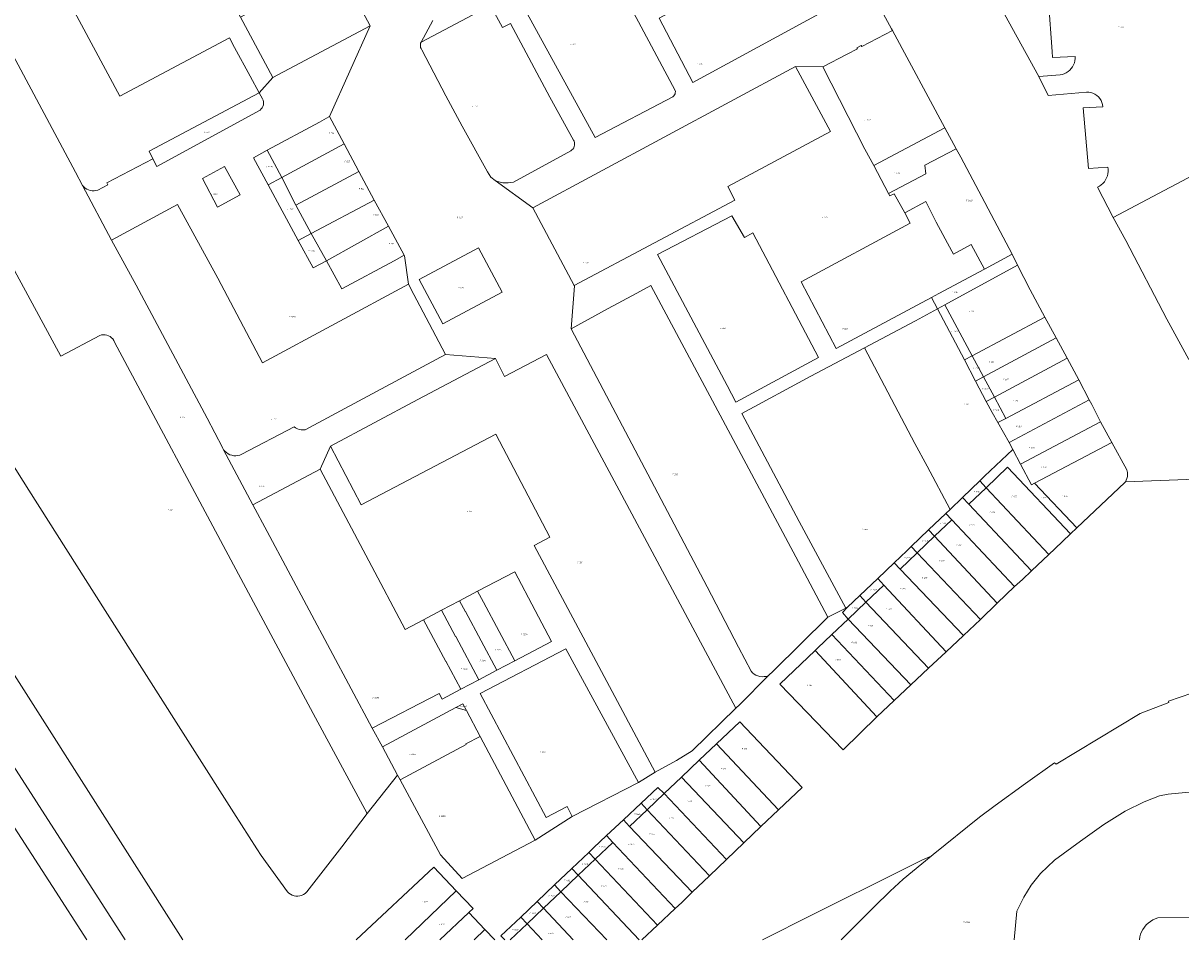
# Model space of a CAD drawing. Header units: metres. Extents: x 207466 to 209466, y 475780 to 477780.
# Tile 73 of 189: x 208473 to 208766, y 475780 to 476012. Entities that reach past the tile are written whole.
import ezdxf
from ezdxf.enums import TextEntityAlignment as Align

# ---------------------------------------------------------------- set-up
doc = ezdxf.new("R2010")
doc.units = ezdxf.units.M
doc.layers.get('0').update_dxf_attribs({"color": 253, "linetype": 'CONTINUOUS'})
doc.layers.add('B-WE-KG-GRENS_PERCEEL-GV', color=150, linetype='CONTINUOUS', lineweight=18)
doc.layers.add('B-WE-KG-GRENS_PERCEEL-S', color=150, linetype='CONTINUOUS', lineweight=25)
doc.styles.add('NLCS-ISO', font='NLCS-ISO.ttf')

# ---------------------------------------------------------------- blocks, each defined once
blk = doc.blocks.new('SKG-PERCEELNUMMER-SO')
at = {"style": 'NLCS-ISO', "oblique": 10, "flags": 1}
blk.add_attdef('GEMEENTECODE', text='', height=1.8, dxfattribs=at).set_placement((0, 2.6), align=Align.MIDDLE_CENTER)
at = {"style": 'NLCS-ISO', "oblique": 10}
blk.add_attdef('SECTIE', text='', height=1.8, dxfattribs=at).set_placement((-0.5, 0), align=Align.MIDDLE_RIGHT)
blk.add_attdef('PERCEELNUMMER', text='', height=1.8, dxfattribs=at).set_placement((0.5, 0), align=Align.MIDDLE_LEFT)

msp = doc.modelspace()

# ---------------------------------------------------------------- linework, layer by layer
at = {"layer": 'B-WE-KG-GRENS_PERCEEL-GV'}
for points in [[(208514.08, 476039.74), (208520.17, 476042.98), (208534.01, 476017.35), (208527.78, 476013.97), (208535.9, 475998.69), (208560.63, 476011.77), (208543.75, 476043.42), (208531.04, 476066.95), (208530.66, 476067.31), (208530.23, 476067.62), (208529.76, 476067.87), (208529.27, 476068.06), (208528.75, 476068.18), (208528.23, 476068.24), (208527.7, 476068.22), (208527.17, 476068.14), (208526.67, 476067.99), (208526.18, 476067.77), (208504.45, 476056.17), (208477.41, 476041.71), (208486.24, 476024.93)], [(208530.17, 475998.97), (208532.48, 475994.76), (208535.9, 475998.69), (208527.78, 476013.97), (208514.08, 476039.74), (208486.24, 476024.93), (208477.41, 476041.71), (208472.79, 476039.36), (208483.79, 476018.88), (208497.17, 475993.98), (208524.98, 476008.71), (208526.26, 476006.24)], [(208660.47, 476030.81), (208661.71, 476028.67), (208633.86, 476013.69), (208642.38, 475997.4), (208680.18, 476017.96), (208677.27, 476023.42), (208672.67, 476020.92), (208672.3, 476021.63), (208668.29, 476028.81), (208665.68, 476033.66)], [(208637.35, 475993.8), (208637.58, 475994.01), (208637.76, 475994.25), (208637.9, 475994.52), (208637.98, 475994.82), (208638.01, 475995.12), (208637.98, 475995.42), (208628.65, 476012.81), (208621.57, 476026.09), (208619.04, 476024.71), (208616.18, 476030.36), (208597.53, 476020.21), (208617.65, 475983.43)], [(208597.53, 476020.21), (208616.18, 476030.36), (208619.04, 476024.71), (208621.57, 476026.09), (208628.65, 476012.81), (208637.98, 475995.42), (208638.01, 475995.12), (208637.98, 475994.82), (208637.9, 475994.52), (208637.76, 475994.25), (208637.58, 475994.01), (208637.35, 475993.8), (208617.65, 475983.43)], [(208573.69, 476005.69), (208579.82, 475994), (208583.98, 475986.31), (208590.37, 475974.77), (208591.23, 475973.37), (208592.27, 475972.55), (208592.91, 475972.31), (208593.57, 475972.13), (208594.24, 475972.01), (208594.92, 475971.95), (208595.6, 475971.95), (208596.28, 475972.02), (208596.95, 475972.14), (208611.5, 475980.1), (208611.78, 475980.3), (208612.03, 475980.54), (208612.23, 475980.83), (208612.37, 475981.15), (208612.45, 475981.48), (208612.46, 475981.83), (208612.42, 475982.17), (208612.3, 475982.5), (208612.14, 475982.81), (208606.16, 475993.72), (208596.22, 476012.35), (208594.18, 476011.35), (208591.11, 476016.91), (208573.54, 476007.67), (208573.41, 476007.34), (208573.35, 476007), (208573.35, 476006.66), (208573.4, 476006.32), (208573.52, 476005.99)], [(208488.01, 475970.93), (208487.69, 475971.29), (208495.07, 475957.45), (208511.8, 475966.52), (208521.97, 475947.82), (208533.36, 475926.36), (208570.33, 475946.3), (208569.33, 475953.46), (208569.25, 475953.6), (208566.7, 475952.23), (208553.44, 475945.07), (208549.57, 475952.24), (208546.14, 475950.4), (208542.37, 475957.38), (208534.77, 475971.46), (208531.05, 475978.35), (208534.52, 475980.23), (208547.73, 475987.36), (208550.15, 475988.7), (208550.31, 475988.78), (208560.63, 476011.77), (208535.9, 475998.69), (208532.48, 475994.76), (208533.33, 475993.25), (208533.49, 475992.89), (208533.58, 475992.51), (208533.6, 475992.11), (208533.54, 475991.72), (208533.42, 475991.35), (208533.24, 475991), (208532.99, 475990.69), (208532.7, 475990.43), (208506.55, 475976.12), (208505.52, 475978.07), (208493.88, 475971.97), (208494.15, 475971.49), (208491.55, 475970.12), (208491.09, 475970), (208490.61, 475969.95), (208490.14, 475969.96), (208489.67, 475970.03), (208489.21, 475970.17), (208488.77, 475970.37), (208488.37, 475970.62)], [(208675.37, 476001.39), (208686.03, 475980.54), (208688.27, 475976.34), (208706.27, 475985.95), (208693, 476010.62), (208685.26, 476006.51), (208685.07, 476006.8), (208683.98, 476006.22), (208684.18, 476005.91), (208681.57, 476004.56)], [(208612.33, 475945.97), (208653.04, 475967.6), (208651.28, 475971.05), (208677.36, 475984.99), (208668.41, 476001.47), (208601.85, 475965.61)], [(208612.41, 475945.84), (208611.57, 475934.98), (208620.95, 475940.1), (208628.19, 475943.97), (208631.8, 475945.97), (208650.04, 475911.85), (208669.2, 475875.89), (208676.65, 475861.91), (208681.2, 475864.13), (208669.4, 475886.12), (208654.88, 475913.49), (208672.36, 475922.94), (208685.93, 475930.13), (208698.9, 475937.01), (208704.43, 475940.02), (208702.89, 475942.87), (208678.75, 475929.98), (208669.89, 475946.91), (208697.54, 475961.75), (208696.13, 475964.36), (208693.5, 475969.19), (208692.38, 475968.64), (208692.06, 475969.24), (208688.27, 475976.34), (208686.03, 475980.54), (208675.37, 476001.39), (208668.41, 476001.47), (208677.36, 475984.99), (208651.28, 475971.05), (208653.04, 475967.6), (208612.33, 475945.97)], [(208532.48, 475994.76), (208504.55, 475979.99), (208505.52, 475978.07), (208506.55, 475976.12), (208532.7, 475990.43), (208532.99, 475990.69), (208533.24, 475991), (208533.42, 475991.35), (208533.54, 475991.72), (208533.6, 475992.11), (208533.58, 475992.51), (208533.49, 475992.89), (208533.33, 475993.25)], [(208538.24, 475973.34), (208554.03, 475981.83), (208550.31, 475988.78), (208550.15, 475988.7), (208547.73, 475987.36), (208534.52, 475980.23)], [(208706.27, 475985.95), (208688.27, 475976.34), (208692.06, 475969.24), (208701.51, 475974.28), (208701.27, 475976.42), (208709.14, 475980.62)], [(208531.05, 475978.35), (208534.77, 475971.46), (208538.24, 475973.34), (208534.52, 475980.23)], [(208554.03, 475981.83), (208538.24, 475973.34), (208541.79, 475966.31), (208557.78, 475974.84)], [(208696.13, 475964.36), (208701.45, 475967.21), (208704.09, 475962.03), (208708.08, 475954.64), (208708.5, 475953.86), (208712.94, 475956.32), (208716.33, 475950.05), (208723.41, 475953.89), (208710.32, 475978.44), (208709.14, 475980.62), (208701.27, 475976.42), (208701.51, 475974.28), (208692.06, 475969.24), (208692.38, 475968.64), (208693.5, 475969.19)], [(208527.68, 475968.92), (208523.72, 475976.08), (208518.11, 475973.07), (208521.91, 475965.83)], [(208521.91, 475965.83), (208518.11, 475973.07), (208523.72, 475976.08), (208527.68, 475968.92)], [(208534.77, 475971.46), (208542.37, 475957.38), (208545.67, 475959.15), (208541.79, 475966.31), (208538.24, 475973.34)], [(208557.78, 475974.84), (208541.79, 475966.31), (208545.67, 475959.15), (208561.66, 475967.57)], [(208561.66, 475967.57), (208545.67, 475959.15), (208549.57, 475952.24), (208565.23, 475960.99)], [(208523.47, 475904.33), (208523.79, 475903.93), (208524.17, 475903.59), (208524.59, 475903.29), (208525.05, 475903.06), (208525.54, 475902.9), (208526.04, 475902.81), (208526.55, 475902.79), (208527.06, 475902.85), (208527.56, 475902.98), (208528.04, 475903.18), (208541.31, 475910.13), (208541.72, 475909.85), (208542.16, 475909.63), (208542.63, 475909.47), (208543.12, 475909.37), (208543.61, 475909.34), (208544.11, 475909.38), (208558.79, 475917.24), (208579.69, 475928.5), (208575.57, 475936.34), (208571.65, 475943.65), (208570.33, 475946.3), (208533.36, 475926.36), (208521.97, 475947.82), (208511.8, 475966.52), (208495.07, 475957.45), (208501.26, 475946.07), (208519.25, 475912.32), (208523.16, 475904.87), (208523.3, 475904.6)], [(208696.13, 475964.36), (208697.54, 475961.75), (208669.89, 475946.91), (208678.75, 475929.98), (208702.89, 475942.87), (208704.77, 475943.9), (208716.33, 475950.05), (208712.94, 475956.32), (208708.5, 475953.86), (208708.08, 475954.64), (208704.09, 475962.03), (208701.45, 475967.21)], [(208651.13, 475920.61), (208653.34, 475916.39), (208674.29, 475927.71), (208657.65, 475959.26), (208655.49, 475958.15), (208652.34, 475963.61), (208633.42, 475953.82)], [(208651.13, 475920.61), (208633.42, 475953.82), (208652.34, 475963.61), (208655.49, 475958.15), (208657.65, 475959.26), (208674.29, 475927.71), (208653.34, 475916.39)], [(208542.37, 475957.38), (208546.14, 475950.4), (208549.57, 475952.24), (208545.67, 475959.15)], [(208565.23, 475960.99), (208549.57, 475952.24), (208553.44, 475945.07), (208566.7, 475952.23), (208569.25, 475953.6)], [(208594.05, 475944.29), (208588.08, 475955.48), (208573.04, 475947.45), (208579.01, 475936.27)], [(208579.01, 475936.27), (208573.04, 475947.45), (208588.08, 475955.48), (208594.05, 475944.29)], [(208702.89, 475942.87), (208704.43, 475940.02), (208706.34, 475941.05), (208724.73, 475951.09), (208723.41, 475953.89), (208716.33, 475950.05), (208704.77, 475943.9)], [(208706.34, 475941.05), (208713.27, 475928.14), (208731.68, 475937.96), (208727.98, 475944.81), (208724.73, 475951.09)], [(208657.18, 475848.17), (208657.55, 475847.79), (208657.97, 475847.46), (208658.43, 475847.2), (208658.93, 475847), (208659.44, 475846.86), (208659.97, 475846.79), (208660.5, 475846.8), (208661.03, 475846.87), (208661.54, 475847.01), (208662.83, 475848.31), (208676.65, 475861.91), (208669.2, 475875.89), (208650.04, 475911.85), (208631.8, 475945.97), (208628.19, 475943.97), (208620.95, 475940.1), (208611.57, 475934.98), (208631.85, 475896.5), (208646.03, 475869.53), (208654, 475854.25)], [(208711.26, 475927.07), (208713.27, 475928.14), (208706.34, 475941.05), (208704.43, 475940.02)], [(208704.43, 475940.02), (208698.9, 475937.01), (208685.93, 475930.13), (208698.67, 475905.88), (208701.8, 475900.13), (208707.62, 475889.2), (208710.75, 475892.21), (208715.14, 475896.43), (208716.34, 475897.59), (208723.55, 475904.37), (208722.58, 475906.12), (208719.74, 475911.2), (208718.33, 475913.72), (208716.82, 475916.57), (208714.12, 475921.67), (208711.26, 475927.07)], [(208713.27, 475928.14), (208716.15, 475922.77), (208734.54, 475932.66), (208731.68, 475937.96)], [(208716.15, 475922.77), (208718.88, 475917.67), (208737.33, 475927.5), (208734.54, 475932.66)], [(208702.2, 475883.99), (208706.57, 475888.19), (208707.62, 475889.2), (208701.8, 475900.13), (208698.67, 475905.88), (208685.93, 475930.13), (208672.36, 475922.94), (208654.88, 475913.49), (208669.4, 475886.12), (208681.2, 475864.13), (208681.62, 475864.37), (208684.74, 475867.33), (208689.29, 475871.65), (208693.5, 475875.66), (208696.67, 475878.68), (208697.8, 475879.76)], [(208523.47, 475904.33), (208530.87, 475890.35), (208547.94, 475899.39), (208550.6, 475905.25), (208572.73, 475917.01), (208592.36, 475927.42), (208579.69, 475928.5), (208558.79, 475917.24), (208544.11, 475909.38), (208543.61, 475909.34), (208543.12, 475909.37), (208542.63, 475909.47), (208542.16, 475909.63), (208541.72, 475909.85), (208541.31, 475910.13), (208528.04, 475903.18), (208527.56, 475902.98), (208527.06, 475902.85), (208526.55, 475902.79), (208526.04, 475902.81), (208525.54, 475902.9), (208525.05, 475903.06), (208524.59, 475903.29), (208524.17, 475903.59), (208523.79, 475903.93)], [(208550.6, 475905.25), (208558.33, 475890.33), (208592.49, 475908.29), (208606.18, 475882.16), (208602.19, 475880.02), (208618.6, 475849.41), (208632.85, 475822.62), (208638.31, 475825.55), (208642.24, 475828.03), (208653.32, 475838.8), (208624.38, 475892.81), (208605.3, 475928.45), (208594.64, 475922.85), (208592.36, 475927.42), (208572.73, 475917.01)], [(208714.12, 475921.67), (208716.15, 475922.77), (208713.27, 475928.14), (208711.26, 475927.07)], [(208737.33, 475927.5), (208718.88, 475917.67), (208721.77, 475912.27), (208740.27, 475922.06)], [(208716.82, 475916.57), (208718.88, 475917.67), (208716.15, 475922.77), (208714.12, 475921.67)], [(208740.27, 475922.06), (208721.77, 475912.27), (208719.74, 475911.2), (208722.58, 475906.12), (208742.93, 475916.97)], [(208719.74, 475911.2), (208721.77, 475912.27), (208718.88, 475917.67), (208716.82, 475916.57), (208718.33, 475913.72)], [(208742.93, 475916.97), (208722.58, 475906.12), (208723.55, 475904.37), (208725.51, 475900.7), (208745.8, 475911.42), (208743.54, 475915.79)], [(208745.8, 475911.42), (208725.51, 475900.7), (208728.3, 475895.44), (208729.02, 475895.82), (208748.61, 475906.19)], [(208561.14, 475833.73), (208563.77, 475829.02), (208582.37, 475838.95), (208584.11, 475839.88), (208585.01, 475838.18), (208588.49, 475831.61), (208602.42, 475805.35), (208611.83, 475811.35), (208610.58, 475813.92), (208605.2, 475811.09), (208588.49, 475842.49), (208610.22, 475853.84), (208628.65, 475819.99), (208632.85, 475822.62), (208618.6, 475849.41), (208602.19, 475880.02), (208606.18, 475882.16), (208592.49, 475908.29), (208558.33, 475890.33), (208550.6, 475905.25), (208547.94, 475899.39), (208560.27, 475876.16), (208569.48, 475858.78), (208574.13, 475861.22), (208578.7, 475863.63), (208583.28, 475866.03), (208587.86, 475868.44), (208597.25, 475873.36), (208602.47, 475863.56), (208606.57, 475855.71), (208597.31, 475850.83), (208592.74, 475848.42), (208588.17, 475846), (208583.59, 475843.59), (208578.84, 475841.09), (208578.14, 475842.53)], [(208752.61, 475898.51), (208752.46, 475899.23), (208748.61, 475906.19), (208729.02, 475895.82), (208739.73, 475884.53), (208751.91, 475896.01), (208752.08, 475896.14), (208752.31, 475896.58), (208752.48, 475897.04), (208752.59, 475897.52), (208752.63, 475898.02)], [(208739.73, 475884.53), (208729.02, 475895.82), (208728.3, 475895.44), (208725.51, 475900.7), (208723.55, 475904.37), (208716.34, 475897.59), (208715.14, 475896.43), (208716.76, 475894.7), (208722.18, 475899.86), (208738.17, 475882.99)], [(208732.7, 475877.8), (208734.22, 475879.22), (208738.17, 475882.99), (208722.18, 475899.86), (208716.76, 475894.7)], [(208530.87, 475890.35), (208534.52, 475883.63), (208561.14, 475833.73), (208578.14, 475842.53), (208578.84, 475841.09), (208583.59, 475843.59), (208579.8, 475850.69), (208579.76, 475850.68), (208574.13, 475861.22), (208569.48, 475858.78), (208560.27, 475876.16), (208547.94, 475899.39)], [(208710.75, 475892.21), (208712.35, 475890.51), (208716.76, 475894.7), (208715.14, 475896.43)], [(208728.27, 475873.6), (208732.7, 475877.8), (208716.76, 475894.7), (208712.35, 475890.51)], [(208708.11, 475886.55), (208723.96, 475869.64), (208725.96, 475871.44), (208728.27, 475873.6), (208712.35, 475890.51), (208710.75, 475892.21), (208707.62, 475889.2), (208706.57, 475888.19)], [(208702.2, 475883.99), (208703.72, 475882.37), (208708.11, 475886.55), (208706.57, 475888.19)], [(208719.57, 475865.45), (208723.96, 475869.64), (208708.11, 475886.55), (208703.72, 475882.37)], [(208697.8, 475879.76), (208699.32, 475878.17), (208703.72, 475882.37), (208702.2, 475883.99)], [(208715.34, 475861.28), (208719.57, 475865.45), (208703.72, 475882.37), (208699.32, 475878.17)], [(208693.5, 475875.66), (208695.01, 475874.07), (208699.32, 475878.17), (208697.8, 475879.76), (208696.67, 475878.68)], [(208715.34, 475861.28), (208699.32, 475878.17), (208695.01, 475874.07), (208711.04, 475857.25)], [(208711.04, 475857.25), (208695.01, 475874.07), (208693.5, 475875.66), (208689.29, 475871.65), (208690.81, 475870.03), (208706.64, 475853.12)], [(208587.86, 475868.44), (208589.33, 475865.7), (208589.36, 475865.72), (208597.31, 475850.83), (208606.57, 475855.71), (208602.47, 475863.56), (208597.25, 475873.36)], [(208684.74, 475867.33), (208686.29, 475865.7), (208690.81, 475870.03), (208689.29, 475871.65)], [(208583.28, 475866.03), (208584.76, 475863.27), (208584.8, 475863.29), (208592.74, 475848.42), (208597.31, 475850.83), (208589.36, 475865.72), (208589.33, 475865.7), (208587.86, 475868.44)], [(208686.29, 475865.7), (208702.15, 475848.91), (208706.64, 475853.12), (208690.81, 475870.03)], [(208578.7, 475863.63), (208582.25, 475856.99), (208582.3, 475857), (208588.17, 475846), (208592.74, 475848.42), (208584.8, 475863.29), (208584.76, 475863.27), (208583.28, 475866.03)], [(208681.62, 475864.37), (208680.39, 475863.1), (208681.81, 475861.41), (208686.29, 475865.7), (208684.74, 475867.33)], [(208697.72, 475844.76), (208700.65, 475847.51), (208702.15, 475848.91), (208686.29, 475865.7), (208681.81, 475861.41)], [(208574.13, 475861.22), (208579.76, 475850.68), (208579.8, 475850.69), (208583.59, 475843.59), (208588.17, 475846), (208582.3, 475857), (208582.25, 475856.99), (208578.7, 475863.63)], [(208693.43, 475840.72), (208697.72, 475844.76), (208681.81, 475861.41), (208677.69, 475857.46)], [(208689.09, 475836.58), (208693.43, 475840.72), (208677.69, 475857.46), (208674.05, 475853.99), (208673.42, 475853.4)], [(208628.65, 475819.99), (208610.22, 475853.84), (208588.49, 475842.49), (208605.2, 475811.09), (208610.58, 475813.92), (208611.83, 475811.35)], [(208673.42, 475853.4), (208664.51, 475844.9), (208680.51, 475828.28), (208689.09, 475836.58)], [(208584.94, 475829.6), (208584.85, 475829.77), (208588.49, 475831.61), (208585.01, 475838.18), (208582.37, 475838.95), (208563.77, 475829.02), (208567.56, 475821.83), (208568.2, 475820.64)], [(208582.37, 475838.95), (208585.01, 475838.18), (208584.11, 475839.88)], [(208648.39, 475829.74), (208664.16, 475813.06), (208670.11, 475818.74), (208654.3, 475835.34)], [(208584.94, 475829.6), (208568.2, 475820.64), (208578.48, 475801.6), (208583.93, 475795.66), (208602.42, 475805.35), (208588.49, 475831.61), (208584.85, 475829.77)], [(208644.02, 475825.59), (208659.69, 475808.79), (208664.16, 475813.06), (208648.39, 475829.74)], [(208639.53, 475821.34), (208655.36, 475804.66), (208659.69, 475808.79), (208644.02, 475825.59)], [(208635.17, 475817.2), (208650.93, 475800.42), (208655.36, 475804.66), (208639.53, 475821.34)], [(208629.28, 475814.72), (208630.84, 475813.07), (208635.17, 475817.2), (208633.56, 475818.73)], [(208624.8, 475810.51), (208626.39, 475808.84), (208630.84, 475813.07), (208629.28, 475814.72)], [(208646.66, 475796.34), (208650.93, 475800.42), (208635.17, 475817.2), (208630.84, 475813.07)], [(208642.25, 475792.13), (208646.66, 475796.34), (208630.84, 475813.07), (208626.39, 475808.84)], [(208622.16, 475804.79), (208637.93, 475788.03), (208639.59, 475789.58), (208642.25, 475792.13), (208626.39, 475808.84), (208624.8, 475810.51), (208620.55, 475806.51)], [(208616.02, 475802.25), (208617.66, 475800.53), (208622.16, 475804.79), (208620.55, 475806.51), (208617.24, 475803.41)], [(208633.47, 475783.83), (208637.93, 475788.03), (208622.16, 475804.79), (208617.66, 475800.53)], [(208611.72, 475798.16), (208613.35, 475796.44), (208617.66, 475800.53), (208616.02, 475802.25)], [(208607.35, 475794.01), (208608.98, 475792.29), (208613.35, 475796.44), (208611.72, 475798.16)], [(208602.92, 475789.8), (208604.54, 475788.08), (208608.98, 475792.29), (208607.35, 475794.01)], [(208598.78, 475785.85), (208600.39, 475784.15), (208604.54, 475788.08), (208602.92, 475789.8)]]:
    msp.add_lwpolyline(points, close=True, dxfattribs=at)
for points in [[(208543.75, 476043.42), (208560.63, 476011.77), (208550.31, 475988.78), (208554.03, 475981.83), (208557.78, 475974.84), (208561.66, 475967.57), (208565.23, 475960.99), (208569.25, 475953.6), (208569.33, 475953.46), (208570.33, 475946.3), (208571.65, 475943.65), (208575.57, 475936.34), (208579.69, 475928.5), (208592.36, 475927.42), (208594.64, 475922.85), (208605.3, 475928.45), (208624.38, 475892.81), (208653.32, 475838.8), (208654.35, 475839.74), (208661.54, 475847.01), (208661.03, 475846.87), (208660.5, 475846.8), (208659.97, 475846.79), (208659.44, 475846.86), (208658.93, 475847), (208658.43, 475847.2), (208657.97, 475847.46), (208657.55, 475847.79), (208657.18, 475848.17), (208654, 475854.25), (208646.03, 475869.53), (208631.85, 475896.5), (208611.57, 475934.98), (208612.41, 475945.84), (208612.33, 475945.97), (208601.85, 475965.61), (208592.27, 475972.55), (208591.23, 475973.37), (208590.37, 475974.77), (208583.98, 475986.31), (208579.82, 475994), (208573.69, 476005.69), (208573.52, 476005.99), (208573.4, 476006.32), (208573.35, 476006.66), (208573.35, 476007), (208573.41, 476007.34), (208573.54, 476007.67), (208576.47, 476013.12)], [(208466.01, 476011.68), (208485.87, 475974.7), (208487.69, 475971.29), (208488.01, 475970.93), (208488.37, 475970.62), (208488.77, 475970.37), (208489.21, 475970.17), (208489.67, 475970.03), (208490.14, 475969.96), (208490.61, 475969.95), (208491.09, 475970), (208491.55, 475970.12), (208494.15, 475971.49), (208493.88, 475971.97), (208505.52, 475978.07), (208504.55, 475979.99), (208532.48, 475994.76), (208530.17, 475998.97), (208526.26, 476006.24), (208524.98, 476008.71), (208497.17, 475993.98), (208483.79, 476018.88), (208472.79, 476039.36), (208455.86, 476030.34)], [(208576.47, 476013.12), (208573.54, 476007.67), (208591.11, 476016.91), (208594.18, 476011.35), (208596.22, 476012.35), (208606.16, 475993.72), (208612.14, 475982.81), (208612.3, 475982.5), (208612.42, 475982.17), (208612.46, 475981.83), (208612.45, 475981.48), (208612.37, 475981.15), (208612.23, 475980.83), (208612.03, 475980.54), (208611.78, 475980.3), (208611.5, 475980.1), (208596.95, 475972.14), (208596.28, 475972.02), (208595.6, 475971.95), (208594.92, 475971.95), (208594.24, 475972.01), (208593.57, 475972.13), (208592.91, 475972.31), (208592.27, 475972.55), (208601.85, 475965.61), (208668.41, 476001.47), (208675.37, 476001.39), (208681.57, 476004.56), (208684.18, 476005.91), (208683.98, 476006.22), (208685.07, 476006.8), (208685.26, 476006.51), (208693, 476010.62), (208692.79, 476011.01), (208684.07, 476027.09)], [(208684.07, 476027.09), (208692.79, 476011.01), (208693, 476010.62), (208706.27, 475985.95), (208709.14, 475980.62), (208710.32, 475978.44), (208723.41, 475953.89), (208724.73, 475951.09), (208727.98, 475944.81), (208731.68, 475937.96), (208734.54, 475932.66), (208737.33, 475927.5), (208740.27, 475922.06), (208742.93, 475916.97), (208743.54, 475915.79), (208745.8, 475911.42), (208748.61, 475906.19), (208752.46, 475899.23), (208752.61, 475898.51), (208752.63, 475898.02), (208752.59, 475897.52), (208752.48, 475897.04), (208752.31, 475896.58), (208752.08, 475896.14), (208771.99, 475896.95)], [(208680.18, 476017.96), (208642.38, 475997.4), (208633.86, 476013.69)], [(208721.42, 476014.75), (208730.1, 475998.93), (208735.54, 475999.34), (208736.08, 475999.45), (208736.6, 475999.62), (208737.1, 475999.86), (208737.57, 476000.16), (208737.99, 476000.52), (208738.36, 476000.92), (208738.68, 476001.38), (208738.94, 476001.86), (208739.14, 476002.38), (208739.27, 476002.92), (208739.33, 476003.47), (208739.32, 476004.02), (208733.64, 476003.76), (208733.55, 476005.27), (208732.6, 476017.9)], [(208732.6, 476017.9), (208733.55, 476005.27), (208733.64, 476003.76), (208739.32, 476004.02), (208739.33, 476003.47), (208739.27, 476002.92), (208739.14, 476002.38), (208738.94, 476001.86), (208738.68, 476001.38), (208738.36, 476000.92), (208737.99, 476000.52), (208737.57, 476000.16), (208737.1, 475999.86), (208736.6, 475999.62), (208736.08, 475999.45), (208735.54, 475999.34), (208730.1, 475998.93), (208732.53, 475994.07), (208742.22, 475994.97), (208742.78, 475994.95), (208743.33, 475994.86), (208743.86, 475994.68), (208744.37, 475994.44), (208744.83, 475994.12), (208745.25, 475993.75), (208745.61, 475993.33), (208745.91, 475992.85), (208746.14, 475992.34), (208746.3, 475991.81), (208746.38, 475991.25), (208741.38, 475990.98), (208742.7, 475975.6), (208747.6, 475975.97), (208747.68, 475975.41), (208747.69, 475974.85), (208747.64, 475974.29), (208747.51, 475973.74), (208747.32, 475973.22), (208747.06, 475972.71), (208746.75, 475972.25), (208746.38, 475971.82), (208745.96, 475971.45), (208745.5, 475971.13), (208745, 475970.86), (208748.95, 475963.21), (208777.92, 475978.44)], [(208768.16, 475927.18), (208762.55, 475937.45), (208752.19, 475957.34), (208748.95, 475963.21), (208745, 475970.86), (208745.5, 475971.13), (208745.96, 475971.45), (208746.38, 475971.82), (208746.75, 475972.25), (208747.06, 475972.71), (208747.32, 475973.22), (208747.51, 475973.74), (208747.64, 475974.29), (208747.69, 475974.85), (208747.68, 475975.41), (208747.6, 475975.97), (208742.7, 475975.6), (208741.38, 475990.98), (208746.38, 475991.25), (208746.3, 475991.81), (208746.14, 475992.34), (208745.91, 475992.85), (208745.61, 475993.33), (208745.25, 475993.75), (208744.83, 475994.12), (208744.37, 475994.44), (208743.86, 475994.68), (208743.33, 475994.86), (208742.78, 475994.95), (208742.22, 475994.97), (208732.53, 475994.07), (208730.1, 475998.93), (208721.42, 476014.75)], [(208465.39, 475959), (208482.17, 475928.06), (208492.07, 475933.3), (208492.51, 475933.42), (208492.96, 475933.47), (208493.42, 475933.46), (208493.86, 475933.37), (208494.29, 475933.22), (208494.68, 475933), (208495.04, 475932.72), (208495.36, 475932.39), (208495.61, 475932.02), (208495.81, 475931.61), (208526, 475875.15), (208546.73, 475836.37), (208559.84, 475812.08), (208567.56, 475821.83), (208563.77, 475829.02), (208561.14, 475833.73), (208534.52, 475883.63), (208530.87, 475890.35), (208523.47, 475904.33), (208523.3, 475904.6), (208523.16, 475904.87), (208519.25, 475912.32), (208501.26, 475946.07), (208495.07, 475957.45), (208487.69, 475971.29), (208485.87, 475974.7), (208466.01, 476011.68)], [(208777.92, 475978.44), (208748.95, 475963.21), (208752.19, 475957.34), (208762.55, 475937.45), (208768.16, 475927.18)], [(208458.36, 475918.92), (208474.07, 475894.07), (208493.43, 475863.58), (208526.08, 475812.32), (208531.91, 475803.12), (208532.96, 475801.46), (208539.66, 475792.27), (208540.01, 475791.93), (208540.41, 475791.65), (208540.85, 475791.43), (208541.31, 475791.27), (208541.8, 475791.19), (208542.29, 475791.17), (208542.77, 475791.23), (208543.24, 475791.36), (208543.69, 475791.56), (208544.11, 475791.82), (208544.48, 475792.14), (208544.56, 475792.24), (208553.4, 475803.63), (208559.84, 475812.08), (208546.73, 475836.37), (208526, 475875.15), (208495.81, 475931.61), (208495.61, 475932.02), (208495.36, 475932.39), (208495.04, 475932.72), (208494.68, 475933), (208494.29, 475933.22), (208493.86, 475933.37), (208493.42, 475933.46), (208492.96, 475933.47), (208492.51, 475933.42), (208492.07, 475933.3), (208482.17, 475928.06), (208465.39, 475959)], [(208771.99, 475896.95), (208752.08, 475896.14), (208751.91, 475896.01), (208739.73, 475884.53), (208738.17, 475882.99), (208734.22, 475879.22), (208732.7, 475877.8), (208728.27, 475873.6), (208725.96, 475871.44), (208723.96, 475869.64), (208719.57, 475865.45), (208715.34, 475861.28), (208711.04, 475857.25), (208706.64, 475853.12), (208702.15, 475848.91), (208700.65, 475847.51), (208697.72, 475844.76), (208693.43, 475840.72), (208689.09, 475836.58), (208680.51, 475828.28), (208664.51, 475844.9), (208673.42, 475853.4), (208674.05, 475853.99), (208677.69, 475857.46), (208681.81, 475861.41), (208680.39, 475863.1), (208681.62, 475864.37), (208681.2, 475864.13), (208676.65, 475861.91), (208662.83, 475848.31), (208661.54, 475847.01), (208654.35, 475839.74), (208653.32, 475838.8), (208642.24, 475828.03), (208638.31, 475825.55), (208632.85, 475822.62), (208628.65, 475819.99), (208611.83, 475811.35), (208602.42, 475805.35), (208583.93, 475795.66), (208578.48, 475801.6), (208568.2, 475820.64), (208567.56, 475821.83), (208559.84, 475812.08), (208553.4, 475803.63), (208544.56, 475792.24), (208544.48, 475792.14), (208544.11, 475791.82), (208543.69, 475791.56), (208543.24, 475791.36), (208542.77, 475791.23), (208542.29, 475791.17), (208541.8, 475791.19), (208541.31, 475791.27), (208540.85, 475791.43), (208540.41, 475791.65), (208540.01, 475791.93), (208539.66, 475792.27), (208532.96, 475801.46), (208531.91, 475803.12), (208526.08, 475812.32), (208493.43, 475863.58), (208474.07, 475894.07), (208458.36, 475918.92)], [(208284.42, 475805.49), (208283.96, 475806.35), (208295.09, 475813.59), (208295.26, 475813.7), (208299.21, 475807.01), (208302.17, 475805.75), (208374.38, 475851.86), (208373.99, 475855.25), (208374.54, 475855.57), (208437.72, 475895.9), (208438.9, 475896.63), (208513.09, 475780.08)], [(208513.09, 475780.08), (208438.9, 475896.63)], [(208367.06, 475831.24), (208386.92, 475843.76), (208406.91, 475856.52), (208419.02, 475864.19), (208431.45, 475872.04), (208432.43, 475872.37), (208433.1, 475872.59), (208433.79, 475872.74), (208434.48, 475872.82), (208435.19, 475872.82), (208435.89, 475872.76), (208436.58, 475872.62), (208437.25, 475872.42), (208437.9, 475872.15), (208438.52, 475871.81), (208439.1, 475871.41), (208439.64, 475870.96), (208440.13, 475870.46), (208440.57, 475869.9), (208440.94, 475869.31), (208445.16, 475863), (208456.33, 475845.6), (208476.03, 475815.09), (208498.52, 475780.08)], [(208300.05, 475780.08), (208305.74, 475783.68), (208307.93, 475785.09), (208315.98, 475790.23), (208331.23, 475799.86), (208334.42, 475801.89), (208364.48, 475820.99), (208400.75, 475844.05), (208433.97, 475865.36), (208459.81, 475824.88), (208480.12, 475793.58), (208488.78, 475780.08)], [(208488.78, 475780.08), (208480.12, 475793.58), (208459.81, 475824.88), (208433.97, 475865.36), (208400.75, 475844.05), (208364.48, 475820.99), (208334.42, 475801.89), (208334.07, 475800.65), (208334.08, 475800.55), (208338.5, 475793.3), (208347.09, 475780.08)], [(208498.52, 475780.08), (208476.03, 475815.09), (208456.33, 475845.6)], [(208660.11, 475780.08), (208672.8, 475786.51), (208695.61, 475797.87), (208700.46, 475800.29), (208702.85, 475801.3), (208703.38, 475801.73), (208715.07, 475811.22), (208719.03, 475814.17), (208726.78, 475819.75), (208734.15, 475824.95), (208734.56, 475824.58), (208755.8, 475837.46), (208763.07, 475840.25), (208763, 475840.59), (208774.85, 475844.66)], [(208774.85, 475844.66), (208763, 475840.59), (208763.07, 475840.25), (208755.8, 475837.46), (208734.56, 475824.58), (208734.15, 475824.95), (208726.78, 475819.75), (208719.03, 475814.17), (208715.07, 475811.22), (208703.38, 475801.73), (208702.85, 475801.3), (208695.78, 475795.47), (208692.41, 475792.46), (208688.4, 475788.47), (208680.02, 475780.08)], [(208594.75, 475780.08), (208593.78, 475781.1), (208598.78, 475785.85), (208602.92, 475789.8), (208607.35, 475794.01), (208611.72, 475798.16), (208616.02, 475802.25), (208617.24, 475803.41), (208620.55, 475806.51), (208624.8, 475810.51), (208629.28, 475814.72), (208633.56, 475818.73), (208635.17, 475817.2), (208639.53, 475821.34), (208644.02, 475825.59), (208648.39, 475829.74), (208654.3, 475835.34), (208670.11, 475818.74), (208664.16, 475813.06), (208659.69, 475808.79), (208655.36, 475804.66), (208650.93, 475800.42), (208646.66, 475796.34), (208642.25, 475792.13), (208639.59, 475789.58), (208637.93, 475788.03), (208633.47, 475783.83), (208629.49, 475780.08)], [(208857.63, 475780.08), (208857.1, 475789.49), (208855.04, 475825.73), (208850.4, 475825.61), (208826.52, 475825.36), (208824.39, 475822.26), (208820.9, 475820.27), (208818.86, 475819.82), (208816.92, 475819.25), (208812.68, 475819.1), (208793.1, 475818.4), (208767.3, 475817.41), (208762.89, 475817.05), (208760.76, 475816.62), (208756.83, 475815.09), (208752.06, 475812.68), (208746.61, 475809.35), (208740.69, 475805.08), (208734.09, 475800.3), (208730.52, 475796.92), (208728.21, 475793.95), (208726.33, 475790.9), (208724.58, 475787.31), (208723.9, 475780.08)], [(208723.9, 475780.08), (208724.58, 475787.31), (208726.33, 475790.9), (208728.21, 475793.95), (208730.52, 475796.92), (208734.09, 475800.3), (208740.69, 475805.08), (208746.61, 475809.35), (208752.06, 475812.68), (208756.83, 475815.09), (208760.76, 475816.62), (208762.89, 475817.05), (208767.3, 475817.41)], [(208629.49, 475780.08), (208633.47, 475783.83), (208617.66, 475800.53), (208613.35, 475796.44), (208628.8, 475780.08)], [(208680.02, 475780.08), (208688.4, 475788.47), (208692.41, 475792.46), (208695.78, 475795.47), (208702.85, 475801.3), (208700.46, 475800.29), (208695.61, 475797.87), (208672.8, 475786.51), (208660.11, 475780.08)], [(208569.52, 475780.08), (208582.46, 475792.49), (208576.73, 475798.48), (208557.09, 475780.08)], [(208557.09, 475780.08), (208576.73, 475798.48), (208582.46, 475792.49), (208586.74, 475788.04), (208585.65, 475787.01), (208589.72, 475782.72), (208592.25, 475780.08)], [(208628.8, 475780.08), (208613.35, 475796.44), (208608.98, 475792.29), (208620.6, 475780.08)], [(208578.31, 475780.08), (208585.65, 475787.01), (208586.74, 475788.04), (208582.46, 475792.49), (208569.52, 475780.08)], [(208620.6, 475780.08), (208608.98, 475792.29), (208604.54, 475788.08), (208612.07, 475780.08)], [(208586.94, 475780.08), (208589.72, 475782.72), (208585.65, 475787.01), (208578.31, 475780.08)], [(208596.1, 475780.08), (208600.39, 475784.15), (208598.78, 475785.85), (208593.78, 475781.1)], [(208612.07, 475780.08), (208604.54, 475788.08), (208600.39, 475784.15), (208604.22, 475780.08)], [(208755.66, 475780.08), (208755.76, 475780.82), (208755.95, 475781.48), (208756.2, 475782.13), (208756.53, 475782.74), (208756.92, 475783.32), (208757.36, 475783.85), (208757.87, 475784.33), (208758.42, 475784.75), (208759.01, 475785.12), (208759.63, 475785.42), (208760.29, 475785.65), (208775.11, 475785.73), (208790.14, 475785.77), (208796.11, 475785.78)], [(208775.07, 475780.08), (208775.11, 475785.73), (208760.29, 475785.65), (208759.63, 475785.42), (208759.01, 475785.12), (208758.42, 475784.75), (208757.87, 475784.33), (208757.36, 475783.85), (208756.92, 475783.32), (208756.53, 475782.74), (208756.2, 475782.13), (208755.95, 475781.48), (208755.76, 475780.82), (208755.66, 475780.08)], [(208592.25, 475780.08), (208589.72, 475782.72), (208586.94, 475780.08)], [(208600.39, 475784.15), (208596.1, 475780.08)], [(208604.22, 475780.08), (208600.39, 475784.15)], [(208593.78, 475781.1), (208594.75, 475780.08)]]:
    msp.add_lwpolyline(points, dxfattribs=at)

# ---------------------------------------------------------------- block references
at = {"layer": 'B-WE-KG-GRENS_PERCEEL-S', "xscale": 0.2, "yscale": 0.2, "zscale": 0.2}
for p, values in [((208750.68, 476011.49), {'PERCEELNUMMER': '965', 'SECTIE': 'F'}), ((208611.73, 476007.09), {'PERCEELNUMMER': '377', 'SECTIE': 'F'}), ((208643.86, 476002.09), {'PERCEELNUMMER': '376', 'SECTIE': 'F'}), ((208586.94, 475991.35), {'PERCEELNUMMER': '378', 'SECTIE': 'F'}), ((208686.26, 475987.98), {'PERCEELNUMMER': '3662', 'SECTIE': 'F'}), ((208518.8, 475984.79), {'PERCEELNUMMER': '2470', 'SECTIE': 'F'}), ((208550.5, 475984.5), {'PERCEELNUMMER': '526', 'SECTIE': 'F'}), ((208534.58, 475976.05), {'PERCEELNUMMER': '2839', 'SECTIE': 'F'}), ((208554.5, 475977.38), {'PERCEELNUMMER': '525', 'SECTIE': 'F'}), ((208693.8, 475974.47), {'PERCEELNUMMER': '3661', 'SECTIE': 'F'}), ((208558.12, 475970.45), {'PERCEELNUMMER': '524', 'SECTIE': 'F'}), ((208520.7, 475969.04), {'PERCEELNUMMER': '2091', 'SECTIE': 'F'}), ((208712.04, 475967.49), {'PERCEELNUMMER': '3663', 'SECTIE': 'F'}), ((208540.05, 475965.33), {'PERCEELNUMMER': '1824', 'SECTIE': 'F'}), ((208561.78, 475963.93), {'PERCEELNUMMER': '523', 'SECTIE': 'F'}), ((208582.98, 475963.18), {'PERCEELNUMMER': '1217', 'SECTIE': 'F'}), ((208675.59, 475963.22), {'PERCEELNUMMER': '529', 'SECTIE': 'F'}), ((208565.71, 475956.53), {'PERCEELNUMMER': '522', 'SECTIE': 'F'}), ((208545.33, 475954.67), {'PERCEELNUMMER': '2199', 'SECTIE': 'F'}), ((208615.07, 475951.73), {'PERCEELNUMMER': '437', 'SECTIE': 'F'}), ((208583.37, 475945.41), {'PERCEELNUMMER': '1216', 'SECTIE': 'F'}), ((208708.51, 475944.21), {'PERCEELNUMMER': '1506', 'SECTIE': 'F'}), ((208540.44, 475938.06), {'PERCEELNUMMER': '2840', 'SECTIE': 'F'}), ((208712.86, 475939.39), {'PERCEELNUMMER': '665', 'SECTIE': 'F'}), ((208649.75, 475935.11), {'PERCEELNUMMER': '333', 'SECTIE': 'F'}), ((208680.69, 475934.96), {'PERCEELNUMMER': '332', 'SECTIE': 'F'}), ((208708.39, 475934.33), {'PERCEELNUMMER': '1507', 'SECTIE': 'F'}), ((208717.85, 475926.58), {'PERCEELNUMMER': '666', 'SECTIE': 'F'}), ((208713.95, 475925.02), {'PERCEELNUMMER': '1508', 'SECTIE': 'F'}), ((208721.48, 475922.12), {'PERCEELNUMMER': '667', 'SECTIE': 'F'}), ((208716.14, 475919.73), {'PERCEELNUMMER': '1509', 'SECTIE': 'F'}), ((208711.56, 475915.82), {'PERCEELNUMMER': '862', 'SECTIE': 'F'}), ((208718.95, 475914.41), {'PERCEELNUMMER': '1510', 'SECTIE': 'F'}), ((208723.9, 475916.74), {'PERCEELNUMMER': '668', 'SECTIE': 'F'}), ((208512.73, 475912.54), {'PERCEELNUMMER': '544', 'SECTIE': 'F'}), ((208535.98, 475912.02), {'PERCEELNUMMER': '379', 'SECTIE': 'F'}), ((208724.77, 475910.2), {'PERCEELNUMMER': '1511', 'SECTIE': 'F'}), ((208727.96, 475904.87), {'PERCEELNUMMER': '1512', 'SECTIE': 'F'}), ((208731.01, 475899.86), {'PERCEELNUMMER': '1513', 'SECTIE': 'F'}), ((208637.61, 475898.04), {'PERCEELNUMMER': '335', 'SECTIE': 'F'}), ((208532.85, 475895.05), {'PERCEELNUMMER': '532', 'SECTIE': 'F'}), ((208714.02, 475893.7), {'PERCEELNUMMER': '1516', 'SECTIE': 'F'}), ((208723.61, 475892.47), {'PERCEELNUMMER': '673', 'SECTIE': 'F'}), ((208731.07, 475892.15), {'PERCEELNUMMER': '1515', 'SECTIE': 'F'}), ((208736.31, 475892.51), {'PERCEELNUMMER': '1514', 'SECTIE': 'F'}), ((208509.65, 475889.1), {'PERCEELNUMMER': '442', 'SECTIE': 'F'}), ((208585.5, 475888.72), {'PERCEELNUMMER': '533', 'SECTIE': 'F'}), ((208718.03, 475888.42), {'PERCEELNUMMER': '674', 'SECTIE': 'F'}), ((208705.42, 475885.65), {'PERCEELNUMMER': '1518', 'SECTIE': 'F'}), ((208712.88, 475885.25), {'PERCEELNUMMER': '1517', 'SECTIE': 'F'}), ((208685.78, 475884.16), {'PERCEELNUMMER': '861', 'SECTIE': 'F'}), ((208700.94, 475881.16), {'PERCEELNUMMER': '1519', 'SECTIE': 'F'}), ((208709.58, 475880.06), {'PERCEELNUMMER': '676', 'SECTIE': 'F'}), ((208696.43, 475876.85), {'PERCEELNUMMER': '1520', 'SECTIE': 'F'}), ((208613.5, 475875.74), {'PERCEELNUMMER': '336', 'SECTIE': 'F'}), ((208705.23, 475876.08), {'PERCEELNUMMER': '677', 'SECTIE': 'F'}), ((208700.87, 475871.84), {'PERCEELNUMMER': '678', 'SECTIE': 'F'}), ((208687.85, 475868.82), {'PERCEELNUMMER': '1522', 'SECTIE': 'F'}), ((208695.33, 475869.07), {'PERCEELNUMMER': '1521', 'SECTIE': 'F'}), ((208683.14, 475864.23), {'PERCEELNUMMER': '1523', 'SECTIE': 'F'}), ((208691.87, 475863.94), {'PERCEELNUMMER': '680', 'SECTIE': 'F'}), ((208687.22, 475859.75), {'PERCEELNUMMER': '681', 'SECTIE': 'F'}), ((208599.21, 475857.49), {'PERCEELNUMMER': '3554', 'SECTIE': 'F'}), ((208592.64, 475853.65), {'PERCEELNUMMER': '3555', 'SECTIE': 'F'}), ((208683.02, 475855.45), {'PERCEELNUMMER': '682', 'SECTIE': 'F'}), ((208588.75, 475850.88), {'PERCEELNUMMER': '3649', 'SECTIE': 'F'}), ((208678.91, 475851.12), {'PERCEELNUMMER': '683', 'SECTIE': 'F'}), ((208583.96, 475848.75), {'PERCEELNUMMER': '3648', 'SECTIE': 'F'}), ((208671.68, 475844.61), {'PERCEELNUMMER': '684', 'SECTIE': 'F'}), ((208561.6, 475841.43), {'PERCEELNUMMER': '3650', 'SECTIE': 'F'}), ((208583.89, 475839.3), {'PERCEELNUMMER': '3652', 'SECTIE': 'F'}), ((208570.92, 475827.13), {'PERCEELNUMMER': '3651', 'SECTIE': 'F'}), ((208604.04, 475827.59), {'PERCEELNUMMER': '338', 'SECTIE': 'F'}), ((208655.22, 475828.49), {'PERCEELNUMMER': '615', 'SECTIE': 'F'}), ((208649.97, 475823.49), {'PERCEELNUMMER': '616', 'SECTIE': 'F'}), ((208645.94, 475819.13), {'PERCEELNUMMER': '617', 'SECTIE': 'F'}), ((208632.07, 475815.71), {'PERCEELNUMMER': '1667', 'SECTIE': 'F'}), ((208641.24, 475815.18), {'PERCEELNUMMER': '618', 'SECTIE': 'F'}), ((208627.97, 475811.93), {'PERCEELNUMMER': '1666', 'SECTIE': 'F'}), ((208578.43, 475811.43), {'PERCEELNUMMER': '3653', 'SECTIE': 'F'}), ((208636.8, 475810.96), {'PERCEELNUMMER': '619', 'SECTIE': 'F'}), ((208631.81, 475806.94), {'PERCEELNUMMER': '620', 'SECTIE': 'F'}), ((208619.12, 475803.69), {'PERCEELNUMMER': '1664', 'SECTIE': 'F'}), ((208626.4, 475804.3), {'PERCEELNUMMER': '1665', 'SECTIE': 'F'}), ((208614.67, 475799.27), {'PERCEELNUMMER': '1663', 'SECTIE': 'F'}), ((208623.86, 475798.09), {'PERCEELNUMMER': '622', 'SECTIE': 'F'}), ((208610.15, 475795.13), {'PERCEELNUMMER': '1662', 'SECTIE': 'F'}), ((208606.23, 475791.29), {'PERCEELNUMMER': '1661', 'SECTIE': 'F'}), ((208619.56, 475793.74), {'PERCEELNUMMER': '623', 'SECTIE': 'F'}), ((208574.13, 475789.74), {'PERCEELNUMMER': '628', 'SECTIE': 'F'}), ((208615.12, 475789.78), {'PERCEELNUMMER': '624', 'SECTIE': 'F'}), ((208601.4, 475786.78), {'PERCEELNUMMER': '1660', 'SECTIE': 'F'}), ((208610.53, 475785.89), {'PERCEELNUMMER': '625', 'SECTIE': 'F'}), ((208578.44, 475784.02), {'PERCEELNUMMER': '629', 'SECTIE': 'F'}), ((208597.07, 475782.69), {'PERCEELNUMMER': '1659', 'SECTIE': 'F'}), ((208711.4, 475784.56), {'PERCEELNUMMER': '2786', 'SECTIE': 'F'}), ((208606.12, 475781.75), {'PERCEELNUMMER': '626', 'SECTIE': 'F'})]:
    msp.add_blockref('SKG-PERCEELNUMMER-SO', p, dxfattribs=at).add_auto_attribs(values)

doc.saveas('drawing.dxf')
